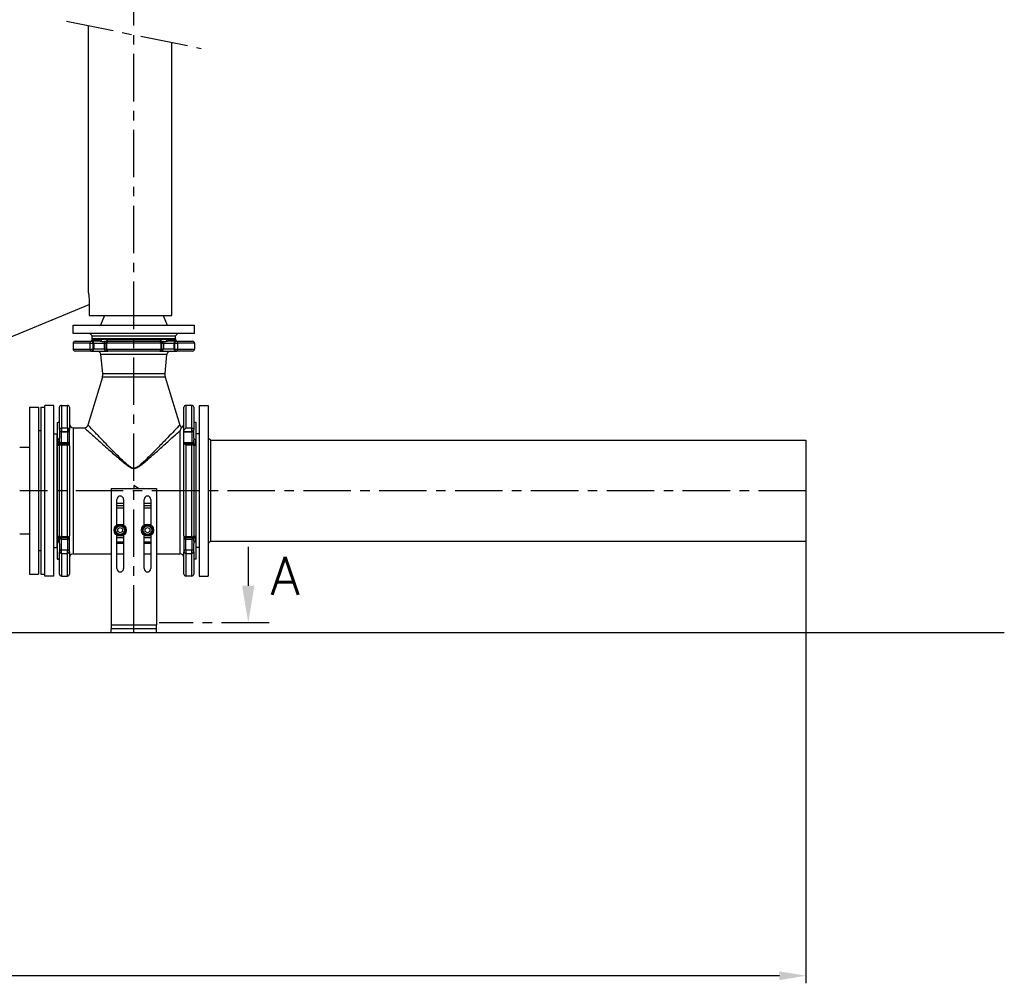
# Model space of a CAD drawing. Header units: millimetres. Extents: x 0 to 5940, y 0 to 4200.
# Tile 43 of 45: x 3296 to 4594, y 1674 to 2943. Entities that reach past the tile are written whole.
import ezdxf

# ---------------------------------------------------------------- set-up
doc = ezdxf.new("R2010")
doc.units = ezdxf.units.MM
doc.header["$LTSCALE"] = 50
doc.linetypes.add('MITTE', pattern=[2, 1.25, -0.25, 0.25, -0.25])
doc.layers.get('DEFPOINTS').update_dxf_attribs({"linetype": 'CONTINUOUS'})
for name, color, linetype in [('02-LINIE-035', 2, 'CONTINUOUS'), ('03-LINIE-050', 3, 'CONTINUOUS'), ('05-ACHSE', 1, 'MITTE'), ('06-MASSE1', 1, 'CONTINUOUS'), ('12-TEXT-050', 3, 'CONTINUOUS')]:
    doc.layers.add(name, color=color, linetype=linetype)
doc.styles.add('ACA_NORM', font='ROMANS.SHX')
doc.dimstyles.new('1-10', dxfattribs={"dimscale": 10, "dimtxt": 2.5, "dimasz": 3.5, "dimexe": 1, "dimexo": 0, "dimgap": 1, "dimtad": 1, "dimdec": 0, "dimzin": 0, "dimtxsty": 'ACA_NORM', "dimcen": 0, "dimadec": 0, "dimazin": 0, "dimtfac": 2.4, "dimtdec": 0, "dimtmove": 0, "dimatfit": 3, "dimfxl": 1, "dimtolj": 1, "dimtzin": 0, "dimarcsym": 0})

# ---------------------------------------------------------------- blocks, each defined once
blk = doc.blocks.new('*D2')
at = {"layer": '06-MASSE1', "color": 0, "lineweight": -2}
for p, q in [((4332.2, 2256.2), (4332.2, 1673.7)), ((2073.8, 2101), (2073.8, 1673.7)), ((4297.2, 1683.7), (2108.8, 1683.7))]:
    blk.add_line(p, q, dxfattribs=at)
at = {"layer": '06-MASSE1', "color": 0}
for points in [[(2108.8, 1689.5), (2108.8, 1677.8), (2073.8, 1683.7)], [(4297.2, 1689.5), (4297.2, 1677.8), (4332.2, 1683.7)]]:
    blk.add_solid(points, dxfattribs=at)
at = {"layer": 'DEFPOINTS', "color": 0}
for p in [(4332.2, 2256.2), (2073.8, 2101), (2073.8, 1683.7)]:
    blk.add_point(p, dxfattribs=at)
at = {"layer": '06-MASSE1', "color": 0, "insert": (3203, 1706.2), "char_height": 25, "attachment_point": 5, "style": 'ACA_NORM'}
blk.add_mtext('\\A1;2260', dxfattribs=at)

msp = doc.modelspace()

# ---------------------------------------------------------------- linework, layer by layer
at = {"layer": '02-LINIE-035'}
for p, q in [((3386.2, 2583.7), (3386.2, 2935.7)), ((3496.2, 2553.7), (3496.2, 2913.4)), ((3387.1, 2573.7), (3387.1, 2553.7)), ((3387.1, 2553.7), (3496.2, 2553.7)), ((3407.4, 2553.7), (3402.2, 2540.7)), ((3485, 2553.7), (3490.2, 2540.7)), ((3366.2, 2540.7), (3526.2, 2540.7)), ((3366.2, 2529.7), (3366.2, 2540.7)), ((3526.2, 2529.7), (3526.2, 2540.7)), ((3526.2, 2529.7), (3366.2, 2529.7)), ((3368.7, 2519.7), (3390, 2519.7)), ((3391.2, 2526.7), (3388.2, 2529.7)), ((3390.8, 2519.7), (3390, 2519.7)), ((3401.9, 2519.7), (3390.8, 2519.7)), ((3391.2, 2526.7), (3501.2, 2526.7)), ((3391.2, 2522.7), (3391.2, 2526.7)), ((3391.2, 2526.7), (3501.2, 2526.7)), ((3391.2, 2522.7), (3501.2, 2522.7)), ((3501.2, 2522.7), (3391.2, 2522.7)), ((3391.2, 2522.7), (3391.2, 2522.2)), ((3391.2, 2522.2), (3403.8, 2522.2)), ((3409.7, 2519.7), (3409.6, 2519.7)), ((3411.8, 2519.7), (3409.7, 2519.7)), ((3411.2, 2522.2), (3481.2, 2522.2)), ((3411.8, 2519.7), (3480.6, 2519.7)), ((3482.7, 2519.7), (3480.6, 2519.7)), ((3482.8, 2519.7), (3482.7, 2519.7)), ((3488.6, 2522.2), (3501.2, 2522.2)), ((3501.6, 2519.7), (3490.5, 2519.7)), ((3501.2, 2526.7), (3504.2, 2529.7)), ((3501.2, 2522.7), (3501.2, 2526.7)), ((3501.2, 2522.7), (3501.2, 2522.2)), ((3502.4, 2519.7), (3501.6, 2519.7)), ((3502.4, 2519.7), (3523.7, 2519.7)), ((3388.2, 2517.2), (3366.2, 2517.2)), ((3366.2, 2517.2), (3366.2, 2509.2)), ((3366.2, 2509.2), (3388.2, 2509.2)), ((3390, 2506.7), (3368.7, 2506.7)), ((3388.2, 2517.2), (3388.2, 2509.2)), ((3388.2, 2517.2), (3392.5, 2517.2)), ((3388.2, 2509.2), (3392.5, 2509.2)), ((3390, 2506.7), (3390.8, 2506.7)), ((3390.8, 2506.7), (3409.7, 2506.7)), ((3392.5, 2517.2), (3393.3, 2517.2)), ((3392.5, 2509.2), (3392.5, 2517.2)), ((3393.3, 2509.2), (3392.5, 2509.2)), ((3393.3, 2517.2), (3407.2, 2517.2)), ((3393.3, 2517.2), (3393.3, 2509.2)), ((3407.2, 2509.2), (3393.3, 2509.2)), ((3407.2, 2517.2), (3409.3, 2517.2)), ((3407.2, 2517.2), (3407.2, 2509.2)), ((3409.3, 2509.2), (3407.2, 2509.2)), ((3409.3, 2517.2), (3410.7, 2517.2)), ((3409.3, 2517.2), (3409.3, 2509.2)), ((3409.3, 2509.2), (3410.7, 2509.2)), ((3409.7, 2506.7), (3411.8, 2506.7)), ((3481.7, 2517.2), (3410.7, 2517.2)), ((3410.7, 2509.2), (3410.7, 2517.2)), ((3410.7, 2509.2), (3481.7, 2509.2)), ((3480.6, 2506.7), (3411.8, 2506.7)), ((3480.6, 2506.7), (3482.7, 2506.7)), ((3481.7, 2517.2), (3483.1, 2517.2)), ((3481.7, 2517.2), (3481.7, 2509.2)), ((3481.7, 2509.2), (3483.1, 2509.2)), ((3482.7, 2506.7), (3501.6, 2506.7)), ((3483.1, 2517.2), (3485.2, 2517.2)), ((3483.1, 2509.2), (3483.1, 2517.2)), ((3485.2, 2509.2), (3483.1, 2509.2)), ((3485.2, 2517.2), (3499.1, 2517.2)), ((3485.2, 2517.2), (3485.2, 2509.2)), ((3499.1, 2509.2), (3485.2, 2509.2)), ((3499.1, 2517.2), (3499.9, 2517.2)), ((3499.1, 2517.2), (3499.1, 2509.2)), ((3499.9, 2509.2), (3499.1, 2509.2)), ((3499.9, 2517.2), (3504.2, 2517.2)), ((3499.9, 2517.2), (3499.9, 2509.2)), ((3499.9, 2509.2), (3504.2, 2509.2)), ((3501.6, 2506.7), (3502.4, 2506.7)), ((3523.7, 2506.7), (3502.4, 2506.7)), ((3526.2, 2517.2), (3504.2, 2517.2)), ((3504.2, 2509.2), (3504.2, 2517.2)), ((3504.2, 2509.2), (3526.2, 2509.2)), ((3526.2, 2517.2), (3526.2, 2509.2)), ((3489.8, 2502.1), (3402.6, 2502.1)), ((3405.1, 2477), (3402.6, 2502.1)), ((3487.3, 2477), (3489.8, 2502.1)), ((3404.7, 2472.4), (3385.7, 2409.2)), ((3487.7, 2472.4), (3404.7, 2472.4)), ((3405.1, 2477), (3487.3, 2477)), ((3487.7, 2472.4), (3506.7, 2409.2)), ((3308.7, 2432.7), (3308.7, 2212.7)), ((3308.7, 2432.7), (3320.7, 2432.7)), ((3320.7, 2432.7), (3320.7, 2212.7)), ((3323.7, 2432.7), (3323.7, 2212.7)), ((3323.7, 2432.7), (3328.7, 2432.7)), ((3328.7, 2210.2), (3328.7, 2435.2)), ((3340.7, 2435.2), (3328.7, 2435.2)), ((3340.7, 2210.2), (3340.7, 2435.2)), ((3348.2, 2403.3), (3348.2, 2432.7)), ((3350.7, 2435.2), (3350.7, 2405.1)), ((3350.7, 2435.2), (3358.7, 2435.2)), ((3358.7, 2405.1), (3358.7, 2435.2)), ((3361.2, 2432.7), (3361.2, 2403.3)), ((3512.2, 2401.5), (3512.2, 2432.7)), ((3514.7, 2435.2), (3514.7, 2405.1)), ((3522.7, 2435.2), (3514.7, 2435.2)), ((3522.7, 2405.1), (3522.7, 2435.2)), ((3525.2, 2432.7), (3525.2, 2403.3)), ((3532.2, 2435.2), (3532.2, 2210.2)), ((3532.2, 2435.2), (3544.2, 2435.2)), ((3544.2, 2435.2), (3544.2, 2210.2)), ((3323.7, 2401.7), (3320.7, 2401.7)), ((3345.2, 2412.7), (3345.2, 2232.7)), ((3345.2, 2412.7), (3345.7, 2412.7)), ((3345.7, 2390), (3345.7, 2412.7)), ((3348.2, 2403.3), (3348.2, 2402.8)), ((3348.2, 2402.8), (3348.2, 2391.9)), ((3350.7, 2405.1), (3350.7, 2400.8)), ((3358.7, 2405.1), (3350.7, 2405.1)), ((3358.7, 2405.1), (3358.7, 2400.8)), ((3361.2, 2402.8), (3361.2, 2403.3)), ((3361.2, 2383.9), (3361.2, 2402.8)), ((3366.2, 2405.7), (3366.2, 2239.7)), ((3366.2, 2405.7), (3380.9, 2405.7)), ((3507.2, 2239.7), (3507.2, 2401.8)), ((3512.2, 2400.8), (3512.2, 2401.5)), ((3522.7, 2405.1), (3514.7, 2405.1)), ((3522.7, 2400.8), (3522.7, 2405.1)), ((3525.2, 2402.8), (3525.2, 2403.3)), ((3525.2, 2391.9), (3525.2, 2402.8)), ((3528.2, 2412.7), (3527.7, 2412.7)), ((3527.7, 2412.7), (3527.7, 2390)), ((3528.2, 2232.7), (3528.2, 2412.7)), ((3340.7, 2397.7), (3344.7, 2397.7)), ((3344.7, 2397.7), (3344.7, 2247.7)), ((3350.7, 2400.3), (3350.7, 2400.8)), ((3350.7, 2400.8), (3358.7, 2400.8)), ((3350.7, 2386.4), (3350.7, 2400.3)), ((3350.7, 2400.3), (3358.7, 2400.3)), ((3358.7, 2400.8), (3358.7, 2400.3)), ((3358.7, 2400.3), (3358.7, 2386.4)), ((3512.2, 2400.8), (3522.7, 2400.8)), ((3512.2, 2400.3), (3512.2, 2400.8)), ((3512.2, 2386.4), (3512.2, 2400.3)), ((3512.2, 2400.3), (3522.7, 2400.3)), ((3522.7, 2400.8), (3522.7, 2400.3)), ((3522.7, 2400.3), (3522.7, 2386.4)), ((3532.2, 2397.7), (3528.2, 2397.7)), ((3547.2, 2389.2), (3544.2, 2392.2)), ((3547.2, 2389.2), (3547.2, 2256.2)), ((3547.2, 2389.2), (4332.2, 2389.2)), ((4332.2, 2389.2), (4332.2, 2256.2)), ((3308.7, 2379.8), (3295.7, 2379.8)), ((3345.7, 2263), (3345.7, 2382.3)), ((3348.2, 2384), (3348.2, 2383.9)), ((3348.2, 2383.9), (3348.2, 2381.9)), ((3348.2, 2263.4), (3348.2, 2381.9)), ((3350.7, 2384.4), (3350.7, 2386.4)), ((3350.7, 2386.4), (3358.7, 2386.4)), ((3358.7, 2384.4), (3350.7, 2384.4)), ((3350.7, 2383.3), (3350.7, 2384.4)), ((3350.7, 2383.3), (3350.7, 2262.1)), ((3350.7, 2383.3), (3358.7, 2383.3)), ((3358.7, 2386.4), (3358.7, 2384.4)), ((3358.7, 2383.3), (3358.7, 2384.4)), ((3358.7, 2262.1), (3358.7, 2383.3)), ((3361.2, 2381.9), (3361.2, 2383.9)), ((3361.2, 2381.9), (3361.2, 2263.4)), ((3512.2, 2384.6), (3512.2, 2386.4)), ((3512.2, 2386.4), (3522.7, 2386.4)), ((3512.2, 2263.4), (3512.2, 2384.6)), ((3522.7, 2384.4), (3512.7, 2384.4)), ((3514.7, 2383.3), (3522.7, 2383.3)), ((3514.7, 2383.3), (3514.7, 2262.1)), ((3522.7, 2386.4), (3522.7, 2384.4)), ((3522.7, 2383.3), (3522.7, 2384.4)), ((3522.7, 2262.1), (3522.7, 2383.3)), ((3525.2, 2383.9), (3525.2, 2384)), ((3525.2, 2381.9), (3525.2, 2383.9)), ((3525.2, 2381.9), (3525.2, 2263.4)), ((3527.7, 2382.3), (3527.7, 2263)), ((3446.2, 2352.1), (3446.2, 2352.4)), ((3416.2, 2325.7), (3476.2, 2325.7)), ((3416.2, 2325.7), (3416.2, 2145.7)), ((3452.5, 2325.7), (3446.2, 2329.7)), ((3446.2, 2329.7), (3446.2, 2325.7)), ((3476.2, 2325.7), (3476.2, 2145.7)), ((3423.7, 2277.3), (3423.7, 2311.2)), ((3432.7, 2311.2), (3432.7, 2277.3)), ((3459.7, 2277.3), (3459.7, 2311.2)), ((3468.7, 2311.2), (3468.7, 2277.3)), ((3432.7, 2305.7), (3423.7, 2305.7)), ((3432.7, 2302.7), (3423.7, 2302.7)), ((3423.7, 2300.2), (3432.7, 2300.2)), ((3468.7, 2305.7), (3459.7, 2305.7)), ((3468.7, 2302.7), (3459.7, 2302.7)), ((3459.7, 2300.2), (3468.7, 2300.2)), ((3425.2, 2272.4), (3428.2, 2274.1)), ((3425.2, 2268.9), (3425.2, 2272.4)), ((3428.2, 2274.1), (3431.2, 2272.4)), ((3431.2, 2272.4), (3431.2, 2268.9)), ((3461.2, 2272.4), (3464.2, 2274.1)), ((3461.2, 2268.9), (3461.2, 2272.4)), ((3464.2, 2274.1), (3467.2, 2272.4)), ((3467.2, 2272.4), (3467.2, 2268.9)), ((3308.7, 2265.5), (3295.7, 2265.5)), ((3348.2, 2263.4), (3348.2, 2261.4)), ((3348.2, 2261.4), (3348.2, 2261.3)), ((3350.7, 2260.9), (3350.7, 2262.1)), ((3358.7, 2262.1), (3350.7, 2262.1)), ((3350.7, 2258.9), (3350.7, 2260.9)), ((3350.7, 2260.9), (3358.7, 2260.9)), ((3350.7, 2245), (3350.7, 2258.9)), ((3350.7, 2258.9), (3358.7, 2258.9)), ((3358.7, 2260.9), (3358.7, 2262.1)), ((3358.7, 2260.9), (3358.7, 2258.9)), ((3358.7, 2258.9), (3358.7, 2245)), ((3361.2, 2261.4), (3361.2, 2263.4)), ((3361.2, 2242.5), (3361.2, 2261.4)), ((3423.7, 2220.2), (3423.7, 2264)), ((3424.2, 2263.7), (3423.7, 2263.7)), ((3423.7, 2261.3), (3432.7, 2261.3)), ((3428.2, 2267.2), (3425.2, 2268.9)), ((3431.2, 2268.9), (3428.2, 2267.2)), ((3432.7, 2263.7), (3432.2, 2263.7)), ((3432.7, 2264), (3432.7, 2220.2)), ((3459.7, 2220.2), (3459.7, 2264)), ((3460.2, 2263.7), (3459.7, 2263.7)), ((3459.7, 2261.3), (3468.7, 2261.3)), ((3464.2, 2267.2), (3461.2, 2268.9)), ((3467.2, 2268.9), (3464.2, 2267.2)), ((3468.7, 2263.7), (3468.2, 2263.7)), ((3468.7, 2264), (3468.7, 2220.2)), ((3512.2, 2263.4), (3512.2, 2261.4)), ((3512.2, 2261.4), (3512.2, 2242.5)), ((3514.7, 2262.1), (3514.7, 2260.9)), ((3522.7, 2262.1), (3514.7, 2262.1)), ((3514.7, 2258.9), (3514.7, 2260.9)), ((3514.7, 2260.9), (3522.7, 2260.9)), ((3514.7, 2245), (3514.7, 2258.9)), ((3514.7, 2258.9), (3522.7, 2258.9)), ((3522.7, 2260.9), (3522.7, 2262.1)), ((3522.7, 2260.9), (3522.7, 2258.9)), ((3522.7, 2258.9), (3522.7, 2245)), ((3525.2, 2261.4), (3525.2, 2263.4)), ((3525.2, 2261.3), (3525.2, 2261.4)), ((3340.7, 2247.7), (3344.7, 2247.7)), ((3345.7, 2232.7), (3345.7, 2255.3)), ((3348.2, 2253.4), (3348.2, 2242.5)), ((3432.7, 2254.9), (3423.7, 2254.9)), ((3432.7, 2253.2), (3423.7, 2253.2)), ((3468.7, 2254.9), (3459.7, 2254.9)), ((3468.7, 2253.2), (3459.7, 2253.2)), ((3525.2, 2242.5), (3525.2, 2253.4)), ((3527.7, 2255.3), (3527.7, 2232.7)), ((3532.2, 2247.7), (3528.2, 2247.7)), ((3547.2, 2256.2), (3544.2, 2253.2)), ((3547.2, 2256.2), (4332.2, 2256.2)), ((3597, 2248.6), (3597, 2197.6)), ((3323.7, 2243.7), (3320.7, 2243.7)), ((3348.2, 2242.5), (3348.2, 2242)), ((3348.2, 2212.7), (3348.2, 2242)), ((3350.7, 2244.5), (3350.7, 2245)), ((3350.7, 2245), (3358.7, 2245)), ((3358.7, 2244.5), (3350.7, 2244.5)), ((3350.7, 2240.2), (3350.7, 2244.5)), ((3350.7, 2240.2), (3350.7, 2210.2)), ((3350.7, 2240.2), (3358.7, 2240.2)), ((3358.7, 2245), (3358.7, 2244.5)), ((3358.7, 2240.2), (3358.7, 2244.5)), ((3358.7, 2210.2), (3358.7, 2240.2)), ((3361.2, 2242), (3361.2, 2242.5)), ((3361.2, 2242), (3361.2, 2212.7)), ((3366.2, 2239.7), (3416.2, 2239.7)), ((3423.7, 2239.7), (3432.7, 2239.7)), ((3459.7, 2239.7), (3468.7, 2239.7)), ((3476.2, 2239.7), (3507.2, 2239.7)), ((3512.2, 2242.5), (3512.2, 2242)), ((3512.2, 2212.7), (3512.2, 2242)), ((3514.7, 2244.5), (3514.7, 2245)), ((3514.7, 2245), (3522.7, 2245)), ((3522.7, 2244.5), (3514.7, 2244.5)), ((3514.7, 2244.5), (3514.7, 2240.2)), ((3514.7, 2240.2), (3522.7, 2240.2)), ((3514.7, 2240.2), (3514.7, 2210.2)), ((3522.7, 2245), (3522.7, 2244.5)), ((3522.7, 2240.2), (3522.7, 2244.5)), ((3522.7, 2210.2), (3522.7, 2240.2)), ((3525.2, 2242), (3525.2, 2242.5)), ((3525.2, 2242), (3525.2, 2212.7)), ((3345.2, 2232.7), (3345.7, 2232.7)), ((3528.2, 2232.7), (3527.7, 2232.7)), ((3308.7, 2212.7), (3320.7, 2212.7)), ((3323.7, 2212.7), (3328.7, 2212.7)), ((3340.7, 2210.2), (3328.7, 2210.2)), ((3350.7, 2210.2), (3358.7, 2210.2)), ((3522.7, 2210.2), (3514.7, 2210.2)), ((3532.2, 2210.2), (3544.2, 2210.2)), ((3476.2, 2145.7), (3416.2, 2145.7)), ((3416.2, 2145.7), (3416.2, 2140.7)), ((3476.2, 2140.7), (3476.2, 2145.7)), ((3416.2, 2135.7), (3416.2, 2140.7)), ((3476.2, 2140.7), (3416.2, 2140.7)), ((3476.2, 2135.7), (3476.2, 2140.7))]:
    msp.add_line(p, q, dxfattribs=at)
at = {"layer": '02-LINIE-035', "linetype": 'MITTE'}
msp.add_line((3624.4, 2148.6), (3479.6, 2148.6), dxfattribs=at)
at = {"layer": '02-LINIE-035'}
for centre, radius in [((3428.2, 2270.7), 8), ((3428.2, 2270.7), 6.5), ((3428.2, 2270.7), 5.7), ((3464.2, 2270.7), 8), ((3464.2, 2270.7), 6.5), ((3464.2, 2270.7), 5.7)]:
    msp.add_circle(centre, radius, dxfattribs=at)
for centre, radius, start, end in [((3368.7, 2517.2), 2.5, 90, 180), ((3388.7, 2522.2), 2.5, 270, 0), ((3503.7, 2522.2), 2.5, 180, 270), ((3523.7, 2517.2), 2.5, 0, 90), ((3368.7, 2509.2), 2.5, 180, 270), ((3397.7, 2501.7), 5, 5.6189, 90), ((3494.7, 2501.7), 5, 90, 174.3811), ((3523.7, 2509.2), 2.5, 270, 0), ((3393.2, 2475.8), 12, 343.3134, 5.6189), ((3499.2, 2475.8), 12, 174.3811, 196.6866), ((3350.7, 2432.7), 2.5, 90, 180), ((3358.7, 2432.7), 2.5, 0, 90), ((3514.7, 2432.7), 2.5, 90, 180), ((3522.7, 2432.7), 2.5, 0, 90), ((3345.7, 2415.2), 2.5, 270, 0), ((3527.7, 2415.2), 2.5, 180, 270), ((3366.2, 2410.7), 5, 180, 270), ((3380.9, 2410.7), 5, 270, 343.3134), ((3511.5, 2410.7), 5, 196.6866, 244.8105), ((3507.2, 2410.7), 5, 295.1895, 0), ((3428.2, 2311.2), 4.5, 0, 180), ((3464.2, 2311.2), 4.5, 0, 180), ((3366.2, 2234.7), 5, 90, 180), ((3507.2, 2234.7), 5, 0, 90), ((3345.7, 2230.2), 2.5, 0, 90), ((3428.2, 2220.2), 4.5, 180, 0), ((3464.2, 2220.2), 4.5, 180, 0), ((3527.7, 2230.2), 2.5, 90, 180), ((3350.7, 2212.7), 2.5, 180, 270), ((3358.7, 2212.7), 2.5, 270, 0), ((3514.7, 2212.7), 2.5, 180, 270), ((3522.7, 2212.7), 2.5, 270, 0)]:
    msp.add_arc(centre, radius, start, end, dxfattribs=at)
for centre, major_axis, ratio, start_param, end_param in [((3390, 2517.2), (0, 2.5), 0.724522, 0, 1.570796), ((3390, 2517.2), (0, 2.5), 0.996195, 4.712389, 6.283185), ((3390.8, 2517.2), (0, 2.5), 0.996195, 4.712389, 6.283185), ((3401.9, 2522.2), (0, -2.5), 0.771256, 0, 1.570796), ((3409.7, 2517.2), (0, 2.5), 0.996195, 0, 1.570796), ((3411.8, 2517.2), (0, 2.5), 0.996195, 0, 1.570796), ((3409.6, 2522.2), (0, -2.5), 0.636525, 0, 1.570796), ((3411.8, 2517.2), (0, 2.5), 0.443479, 0, 1.570796), ((3480.6, 2517.2), (0, 2.5), 0.996195, 4.712389, 6.283185), ((3480.6, 2517.2), (0, 2.5), 0.443479, 4.712389, 6.283185), ((3482.8, 2522.2), (0, -2.5), 0.636525, 4.712389, 6.283185), ((3482.7, 2517.2), (0, 2.5), 0.996195, 4.712389, 6.283185), ((3490.5, 2522.2), (0, -2.5), 0.771256, 4.712389, 6.283185), ((3501.6, 2517.2), (0, 2.5), 0.996195, 0, 1.570796), ((3502.4, 2517.2), (0, 2.5), 0.996195, 0, 1.570796), ((3502.4, 2517.2), (0, 2.5), 0.724522, 4.712389, 6.283185), ((3390, 2509.2), (0, -2.5), 0.724522, 4.712389, 6.283185), ((3390, 2509.2), (0, -2.5), 0.996195, 0, 1.570796), ((3390.8, 2509.2), (0, -2.5), 0.996195, 0, 1.570796), ((3409.7, 2509.2), (0, -2.5), 0.996195, 4.712389, 6.283185), ((3411.8, 2509.2), (0, -2.5), 0.996195, 4.712389, 6.283185), ((3411.8, 2509.2), (0, -2.5), 0.443479, 4.712389, 6.283185), ((3480.6, 2509.2), (0, -2.5), 0.443479, 0, 1.570796), ((3480.6, 2509.2), (0, -2.5), 0.996195, 0, 1.570796), ((3482.7, 2509.2), (0, -2.5), 0.996195, 0, 1.570796), ((3501.6, 2509.2), (0, -2.5), 0.996195, 4.712389, 6.283185), ((3502.4, 2509.2), (0, -2.5), 0.996195, 4.712389, 6.283185), ((3502.4, 2509.2), (0, -2.5), 0.724522, 0, 1.570796), ((3350.7, 2403.3), (-2.5, 0), 0.732808, 4.712389, 6.283185), ((3350.7, 2403.3), (-2.5, 0), 0.996195, 0, 1.570796), ((3350.7, 2402.8), (-2.5, 0), 0.996195, 0, 1.570796), ((3358.7, 2403.3), (2.5, 0), 0.732808, 0, 1.570796), ((3358.7, 2403.3), (2.5, 0), 0.996195, 4.712389, 6.283185), ((3358.7, 2402.8), (2.5, 0), 0.996195, 4.712389, 6.283185), ((3522.7, 2403.3), (2.5, 0), 0.732808, 0, 1.570796), ((3522.7, 2403.3), (2.5, 0), 0.996195, 4.712389, 6.283185), ((3522.7, 2402.8), (2.5, 0), 0.996195, 4.712389, 6.283185), ((3345.7, 2391.9), (2.5, 0), 0.748658, 4.712389, 6.283185), ((3527.7, 2391.9), (-2.5, 0), 0.748658, 0, 1.570796), ((3345.7, 2384), (2.5, 0), 0.662957, 4.712389, 6.283185), ((3350.7, 2383.9), (-2.5, 0), 0.996195, 4.712389, 6.283185), ((3350.7, 2381.9), (-2.5, 0), 0.996195, 4.712389, 6.283185), ((3350.7, 2381.9), (-2.5, 0), 0.538659, 4.712389, 6.283185), ((3358.7, 2383.9), (2.5, 0), 0.996195, 0, 1.570796), ((3358.7, 2381.9), (2.5, 0), 0.996195, 0, 1.570796), ((3358.7, 2381.9), (2.5, 0), 0.538659, 0, 1.570796), ((3522.7, 2383.9), (2.5, 0), 0.996195, 0, 1.570796), ((3522.7, 2381.9), (2.5, 0), 0.996195, 0, 1.570796), ((3522.7, 2381.9), (2.5, 0), 0.538659, 0, 1.570796), ((3527.7, 2384), (-2.5, 0), 0.662957, 0, 1.570796), ((3345.7, 2261.3), (2.5, 0), 0.662957, 0, 1.570796), ((3350.7, 2263.4), (-2.5, 0), 0.538659, 0, 1.570796), ((3350.7, 2263.4), (-2.5, 0), 0.996195, 0, 1.570796), ((3350.7, 2261.4), (-2.5, 0), 0.996195, 0, 1.570796), ((3358.7, 2263.4), (2.5, 0), 0.538659, 4.712389, 6.283185), ((3358.7, 2263.4), (2.5, 0), 0.996195, 4.712389, 6.283185), ((3358.7, 2261.4), (2.5, 0), 0.996195, 4.712389, 6.283185), ((3514.7, 2263.4), (-2.5, 0), 0.538659, 0, 1.570796), ((3514.7, 2263.4), (-2.5, 0), 0.996195, 0, 1.570796), ((3514.7, 2261.4), (-2.5, 0), 0.996195, 0, 1.570796), ((3522.7, 2263.4), (2.5, 0), 0.996195, 4.712389, 6.283185), ((3522.7, 2263.4), (2.5, 0), 0.538659, 4.712389, 6.283185), ((3522.7, 2261.4), (2.5, 0), 0.996195, 4.712389, 6.283185), ((3527.7, 2261.3), (-2.5, 0), 0.662957, 4.712389, 6.283185), ((3345.7, 2253.4), (2.5, 0), 0.748658, 0, 1.570796), ((3527.7, 2253.4), (-2.5, 0), 0.748658, 4.712389, 6.283185), ((3350.7, 2242.5), (-2.5, 0), 0.996195, 4.712389, 6.283185), ((3350.7, 2242), (-2.5, 0), 0.996195, 4.712389, 6.283185), ((3350.7, 2242), (-2.5, 0), 0.732808, 0, 1.570796), ((3358.7, 2242.5), (2.5, 0), 0.996195, 0, 1.570796), ((3358.7, 2242), (2.5, 0), 0.996195, 0, 1.570796), ((3358.7, 2242), (2.5, 0), 0.732808, 4.712389, 6.283185), ((3514.7, 2242.5), (-2.5, 0), 0.996195, 4.712389, 6.283185), ((3514.7, 2242), (-2.5, 0), 0.996195, 4.712389, 6.283185), ((3514.7, 2242), (-2.5, 0), 0.732808, 0, 1.570796), ((3522.7, 2242.5), (2.5, 0), 0.996195, 0, 1.570796), ((3522.7, 2242), (2.5, 0), 0.996195, 0, 1.570796), ((3522.7, 2242), (2.5, 0), 0.732808, 4.712389, 6.283185)]:
    msp.add_ellipse(centre, major_axis=major_axis, ratio=ratio, start_param=start_param, end_param=end_param, dxfattribs=at)
for points, knots in [([(3386.2, 2583.7), (3386.2, 2583.7), (3386.2, 2583.4), (3386.4, 2582.4), (3386.5, 2581.6), (3386.8, 2579.8), (3386.9, 2578.7), (3387.1, 2576.3), (3387.1, 2574.9), (3387.1, 2573.7)], [-1.510364, -1.510364, -1.510364, -1.510364, -1.13278, -1.13278, -0.755196, -0.755196, -0.377598, -0.377598, 0, 0, 0, 0]), ([(3401.9, 2519.7), (3402.5, 2519.7), (3403.2, 2519.6), (3404.8, 2519.5), (3405.8, 2519.4), (3407.4, 2519.5), (3408, 2519.5), (3408.9, 2519.6), (3409.3, 2519.7), (3409.6, 2519.7)], [-3.141593, -3.141593, -3.141593, -3.141593, -1.599146, -1.599146, 0.319129, 0.319129, 1.837026, 1.837026, 3.141593, 3.141593, 3.141593, 3.141593]), ([(3411.2, 2522.2), (3410.6, 2522.2), (3410.1, 2522.1), (3408.9, 2521.9), (3408.3, 2521.8), (3406.9, 2521.7), (3406.2, 2521.8), (3404.9, 2522), (3404.3, 2522.2), (3403.8, 2522.2)], [-3.141593, -3.141593, -3.141593, -3.141593, -1.837026, -1.837026, -0.319129, -0.319129, 1.599146, 1.599146, 3.141593, 3.141593, 3.141593, 3.141593]), ([(3488.6, 2522.2), (3488.2, 2522.2), (3487.7, 2522.1), (3486.6, 2521.9), (3486.1, 2521.8), (3484.7, 2521.7), (3483.9, 2521.8), (3482.5, 2522), (3481.9, 2522.2), (3481.2, 2522.2)], [-3.141593, -3.141593, -3.141593, -3.141593, -1.837026, -1.837026, -0.319129, -0.319129, 1.599146, 1.599146, 3.141593, 3.141593, 3.141593, 3.141593]), ([(3482.8, 2519.7), (3483.2, 2519.7), (3483.7, 2519.6), (3484.9, 2519.5), (3485.7, 2519.4), (3487.3, 2519.5), (3488.1, 2519.5), (3489.4, 2519.6), (3490, 2519.7), (3490.5, 2519.7)], [-3.141593, -3.141593, -3.141593, -3.141593, -1.599146, -1.599146, 0.319129, 0.319129, 1.837026, 1.837026, 3.141593, 3.141593, 3.141593, 3.141593]), ([(3380.9, 2405.6), (3380.9, 2405.6), (3381.2, 2405.4), (3382.7, 2404.1), (3384.7, 2402.3), (3389.2, 2398.2), (3391.2, 2396.5), (3396.7, 2391.5), (3400.6, 2388), (3407.5, 2381.8), (3410.4, 2379.3), (3415.5, 2374.8), (3417.7, 2372.8), (3421.9, 2369.1), (3423.9, 2367.3), (3427.6, 2364.2), (3429.2, 2362.8), (3432.1, 2360.3), (3433.4, 2359.3), (3435.7, 2357.5), (3436.6, 2356.7), (3438.5, 2355.4), (3439.4, 2354.8), (3441, 2353.8), (3441.6, 2353.4), (3443, 2352.8), (3443.7, 2352.5), (3445, 2352.2), (3445.6, 2352.1), (3446.2, 2352.1)], [-12.626264, -12.626264, -12.626264, -12.626264, -11.544565, -11.544565, -9.288165, -9.288165, -7.929087, -7.929087, -5.79835, -5.79835, -4.426993, -4.426993, -3.431969, -3.431969, -2.546833, -2.546833, -1.86596, -1.86596, -1.342211, -1.342211, -0.961224, -0.961224, -0.629466, -0.629466, -0.396367, -0.396367, -0.168761, -0.168761, 0, 0, 0, 0]), ([(3446.2, 2352.4), (3445.7, 2352.4), (3445.1, 2352.5), (3443.9, 2352.8), (3443.2, 2353.1), (3441.9, 2353.8), (3441.3, 2354.2), (3439.8, 2355.3), (3439, 2355.9), (3437.2, 2357.4), (3436.3, 2358.2), (3434.2, 2360.1), (3433, 2361.2), (3430.2, 2363.8), (3428.7, 2365.2), (3425.3, 2368.6), (3423.4, 2370.5), (3419.5, 2374.4), (3417.4, 2376.5), (3412.7, 2381.2), (3410.1, 2383.9), (3403.7, 2390.5), (3400.1, 2394.2), (3395, 2399.5), (3393.2, 2401.3), (3389.2, 2405.6), (3387.3, 2407.6), (3386, 2409), (3385.7, 2409.2), (3385.7, 2409.2)], [0, 0, 0, 0, 0.168761, 0.168761, 0.396367, 0.396367, 0.629466, 0.629466, 0.961224, 0.961224, 1.342211, 1.342211, 1.86596, 1.86596, 2.546833, 2.546833, 3.431969, 3.431969, 4.426993, 4.426993, 5.79835, 5.79835, 7.929087, 7.929087, 9.288165, 9.288165, 11.544565, 11.544565, 12.626264, 12.626264, 12.626264, 12.626264]), ([(3506.7, 2409.2), (3506.7, 2409.2), (3506, 2408.6), (3503.6, 2406), (3501.8, 2404.1), (3496.9, 2399), (3493.9, 2395.9), (3487, 2388.8), (3483.2, 2384.8), (3475.7, 2377.2), (3472.2, 2373.6), (3466.7, 2368.2), (3464.8, 2366.3), (3461, 2362.7), (3459.1, 2360.8), (3455.6, 2357.7), (3454.1, 2356.4), (3451.9, 2354.8), (3451.2, 2354.3), (3449.8, 2353.4), (3449, 2353), (3447.5, 2352.5), (3446.9, 2352.4), (3446.2, 2352.4)], [37.879868, 37.879868, 37.879868, 37.879868, 39.671856, 39.671856, 41.578008, 41.578008, 43.614642, 43.614642, 45.724366, 45.724366, 47.441489, 47.441489, 48.300047, 48.300047, 49.158606, 49.158606, 49.767588, 49.767588, 50.032946, 50.032946, 50.298304, 50.298304, 50.507213, 50.507213, 50.507213, 50.507213]), ([(3446.2, 2352.1), (3446.9, 2352.1), (3447.6, 2352.2), (3449.2, 2352.6), (3450, 2353), (3451.5, 2353.8), (3452.3, 2354.3), (3454.6, 2355.9), (3456.2, 2357.1), (3459.9, 2360), (3462, 2361.7), (3466, 2365.2), (3468, 2366.9), (3473.9, 2372.1), (3477.7, 2375.4), (3485.8, 2382.6), (3490, 2386.4), (3497.4, 2393.1), (3500.7, 2396), (3504.9, 2399.7), (3506.1, 2400.9), (3507.2, 2401.8)], [-50.507213, -50.507213, -50.507213, -50.507213, -50.298304, -50.298304, -50.032946, -50.032946, -49.767588, -49.767588, -49.158606, -49.158606, -48.300047, -48.300047, -47.441489, -47.441489, -45.724366, -45.724366, -43.614642, -43.614642, -41.578008, -41.578008, -40.53629, -40.53629, -40.53629, -40.53629]), ([(3507.2, 2401.8), (3507.2, 2401.8), (3507.2, 2401.8), (3507.6, 2402.6), (3508, 2403.3), (3508.7, 2404.7), (3508.9, 2405.3), (3509.2, 2405.8), (3509.2, 2405.9), (3509.3, 2406), (3509.3, 2406.1), (3509.3, 2406.1), (3509.3, 2406.1), (3509.3, 2406.1), (3509.3, 2406.1), (3509.3, 2406.1), (3509.3, 2406.1), (3509.3, 2406.1)], [-4.745217, -4.745217, -4.745217, -4.745217, -4.73956, -4.73956, -4.012745, -4.012745, -3.162587, -3.162587, -2.830752, -2.830752, -2.612771, -2.612771, -2.500276, -2.500276, -2.424673, -2.424673, -2.418791, -2.418791, -2.418791, -2.418791]), ([(3512.2, 2401.5), (3512.2, 2401.7), (3512.2, 2401.9), (3512.4, 2402.3), (3512.5, 2402.6), (3512.8, 2403.1), (3513, 2403.4), (3513.4, 2404), (3513.7, 2404.2), (3514.2, 2404.7), (3514.4, 2404.9), (3514.7, 2405.1), (3514.7, 2405.1), (3514.7, 2405.1)], [0, 0, 0, 0, 0.0702595, 0.0702595, 0.1507881, 0.1507881, 0.2580896, 0.2580896, 0.3645241, 0.3645241, 0.4762975, 0.4762975, 0.4772933, 0.4772933, 0.4772933, 0.4772933]), ([(3345.7, 2390), (3345.7, 2389.8), (3345.7, 2389.6), (3345.8, 2388.8), (3345.9, 2388.2), (3346.1, 2386.9), (3346.1, 2386.3), (3346.1, 2385.4), (3346, 2385.1), (3345.9, 2384), (3345.7, 2383.2), (3345.7, 2382.3)], [-3.141593, -3.141593, -3.141593, -3.141593, -2.57085, -2.57085, -1.02519, -1.02519, 0.490176, 0.490176, 1.155904, 1.155904, 3.141593, 3.141593, 3.141593, 3.141593]), ([(3348.2, 2384), (3348.2, 2384.5), (3348.3, 2385.1), (3348.4, 2386.1), (3348.4, 2386.4), (3348.4, 2387.3), (3348.4, 2388.1), (3348.3, 2389.7), (3348.3, 2390.4), (3348.2, 2391.4), (3348.2, 2391.7), (3348.2, 2391.9)], [-3.141593, -3.141593, -3.141593, -3.141593, -1.155904, -1.155904, -0.490176, -0.490176, 1.02519, 1.02519, 2.57085, 2.57085, 3.141593, 3.141593, 3.141593, 3.141593]), ([(3525.2, 2391.9), (3525.2, 2391.1), (3525.1, 2390.1), (3525, 2388.7), (3525, 2388.4), (3525, 2387.3), (3525, 2386.6), (3525.1, 2385.4), (3525.1, 2384.9), (3525.2, 2384.3), (3525.2, 2384.1), (3525.2, 2384)], [-3.141593, -3.141593, -3.141593, -3.141593, -1.155904, -1.155904, -0.490176, -0.490176, 1.02519, 1.02519, 2.57085, 2.57085, 3.141593, 3.141593, 3.141593, 3.141593]), ([(3527.7, 2382.3), (3527.7, 2382.6), (3527.7, 2382.8), (3527.6, 2383.7), (3527.5, 2384.4), (3527.3, 2385.6), (3527.3, 2386.3), (3527.3, 2387.2), (3527.4, 2387.4), (3527.5, 2388.5), (3527.7, 2389.3), (3527.7, 2390)], [-3.141593, -3.141593, -3.141593, -3.141593, -2.57085, -2.57085, -1.02519, -1.02519, 0.490176, 0.490176, 1.155904, 1.155904, 3.141593, 3.141593, 3.141593, 3.141593]), ([(3512.7, 2384.4), (3512.6, 2384.4), (3512.5, 2384.4), (3512.3, 2384.5), (3512.2, 2384.5), (3512.2, 2384.6)], [0.2287407, 0.2287407, 0.2287407, 0.2287407, 0.2953839, 0.2953839, 0.4242421, 0.4242421, 0.4242421, 0.4242421]), ([(3512.7, 2384.4), (3512.9, 2384.4), (3513.2, 2384.3), (3513.8, 2383.9), (3514.3, 2383.6), (3514.7, 2383.3), (3514.7, 2383.3), (3514.7, 2383.3)], [-0.3149648, -0.3149648, -0.3149648, -0.3149648, -0.1874602, -0.1874602, 0, 0, 0.0010054, 0.0010054, 0.0010054, 0.0010054]), ([(3345.7, 2263), (3345.7, 2262.7), (3345.7, 2262.5), (3345.8, 2261.6), (3345.9, 2260.9), (3346.1, 2259.7), (3346.1, 2259), (3346.1, 2258.1), (3346, 2257.9), (3345.9, 2256.8), (3345.7, 2256), (3345.7, 2255.3)], [-3.141593, -3.141593, -3.141593, -3.141593, -2.57085, -2.57085, -1.02519, -1.02519, 0.490176, 0.490176, 1.155904, 1.155904, 3.141593, 3.141593, 3.141593, 3.141593]), ([(3348.2, 2253.4), (3348.2, 2254.2), (3348.3, 2255.2), (3348.4, 2256.6), (3348.4, 2256.9), (3348.4, 2258), (3348.4, 2258.7), (3348.3, 2259.9), (3348.3, 2260.4), (3348.2, 2261), (3348.2, 2261.2), (3348.2, 2261.3)], [-3.141593, -3.141593, -3.141593, -3.141593, -1.155904, -1.155904, -0.490176, -0.490176, 1.02519, 1.02519, 2.57085, 2.57085, 3.141593, 3.141593, 3.141593, 3.141593]), ([(3525.2, 2261.3), (3525.2, 2260.8), (3525.1, 2260.2), (3525, 2259.2), (3525, 2258.9), (3525, 2258), (3525, 2257.2), (3525.1, 2255.6), (3525.1, 2254.9), (3525.2, 2253.9), (3525.2, 2253.6), (3525.2, 2253.4)], [-3.141593, -3.141593, -3.141593, -3.141593, -1.155904, -1.155904, -0.490176, -0.490176, 1.02519, 1.02519, 2.57085, 2.57085, 3.141593, 3.141593, 3.141593, 3.141593]), ([(3527.7, 2255.3), (3527.7, 2255.5), (3527.7, 2255.7), (3527.6, 2256.5), (3527.5, 2257.1), (3527.3, 2258.4), (3527.3, 2259), (3527.3, 2259.9), (3527.4, 2260.2), (3527.5, 2261.3), (3527.7, 2262.1), (3527.7, 2263)], [-3.141593, -3.141593, -3.141593, -3.141593, -2.57085, -2.57085, -1.02519, -1.02519, 0.490176, 0.490176, 1.155904, 1.155904, 3.141593, 3.141593, 3.141593, 3.141593])]:
    msp.add_open_spline(points, degree=3, knots=knots, dxfattribs=at)
msp.add_solid([(3588.9, 2197.6), (3605.2, 2197.6), (3597, 2148.6)], dxfattribs=at)
at = {"layer": '03-LINIE-050'}
msp.add_line((2093.8, 2135.7), (4593.8, 2135.7), dxfattribs=at)
msp.add_lwpolyline([(2514.8, 2540.7), (2764.2, 2540.7), (2956.8, 2598.6), (3040.6, 2514.8), (3093.4, 2492.9), (3251.1, 2511.9), (3387.1, 2567.9)], dxfattribs=at)
at = {"layer": '05-ACHSE'}
for p, q in [((3446.2, 2135.7), (3446.2, 4002.7)), ((3357.5, 2941.5), (3534.9, 2905.5)), ((4332.2, 2322.7), (3295.7, 2322.7))]:
    msp.add_line(p, q, dxfattribs=at)

# ---------------------------------------------------------------- texts
at = {"layer": '12-TEXT-050', "style": 'ACA_NORM'}
msp.add_text('A', height=50, dxfattribs=at).set_placement((3626.3, 2185.5))

# ---------------------------------------------------------------- dimensions: what is measured, and where the dimension line sits
at = {"layer": '06-MASSE1'}
dim = msp.add_linear_dim(base=(2073.8, 1683.7), p1=(4332.2, 2256.2), p2=(2073.8, 2101), dimstyle='1-10', override={"dimrnd": 10}, dxfattribs=at)
dim.commit()
dim.dimension.update_dxf_attribs({"geometry": '*D2', "text_midpoint": (3203, 1706.2)})

doc.saveas('drawing.dxf')
